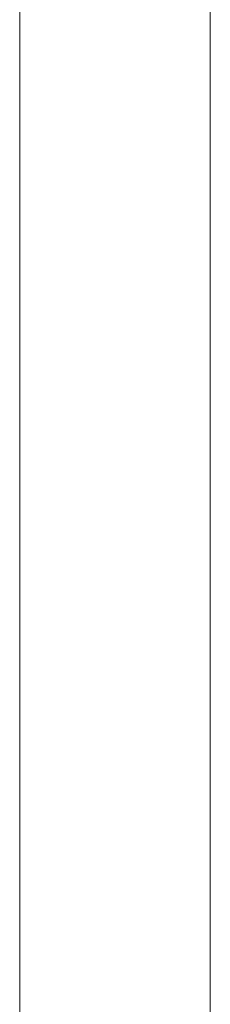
# Model space of a CAD drawing. Header units: millimetres. Extents: x 0 to 658, y -2 to 210.
# Tile 19 of 160: x 86.9785 to 87.0185, y 63.9968 to 64.2033. Entities that reach past the tile are written whole.
import ezdxf

# ---------------------------------------------------------------- set-up
doc = ezdxf.new("R2010")
doc.units = ezdxf.units.MM

msp = doc.modelspace()

# ---------------------------------------------------------------- linework, layer by layer
at = {"color": 7, "linetype": 'Continuous', "lineweight": 15}
for p, q in [((86.97847, 77.02549), (86.97847, 63.42549)), ((87.01847, 63.46549), (87.01847, 76.22549)), ((86.97847, 76.16549), (86.97847, 63.62549)), ((86.97847, 63.62549), (86.97847, 75.76549)), ((86.97847, 65.03565), (86.97847, 64.00451))]:
    msp.add_line(p, q, dxfattribs=at)

doc.saveas('drawing.dxf')
